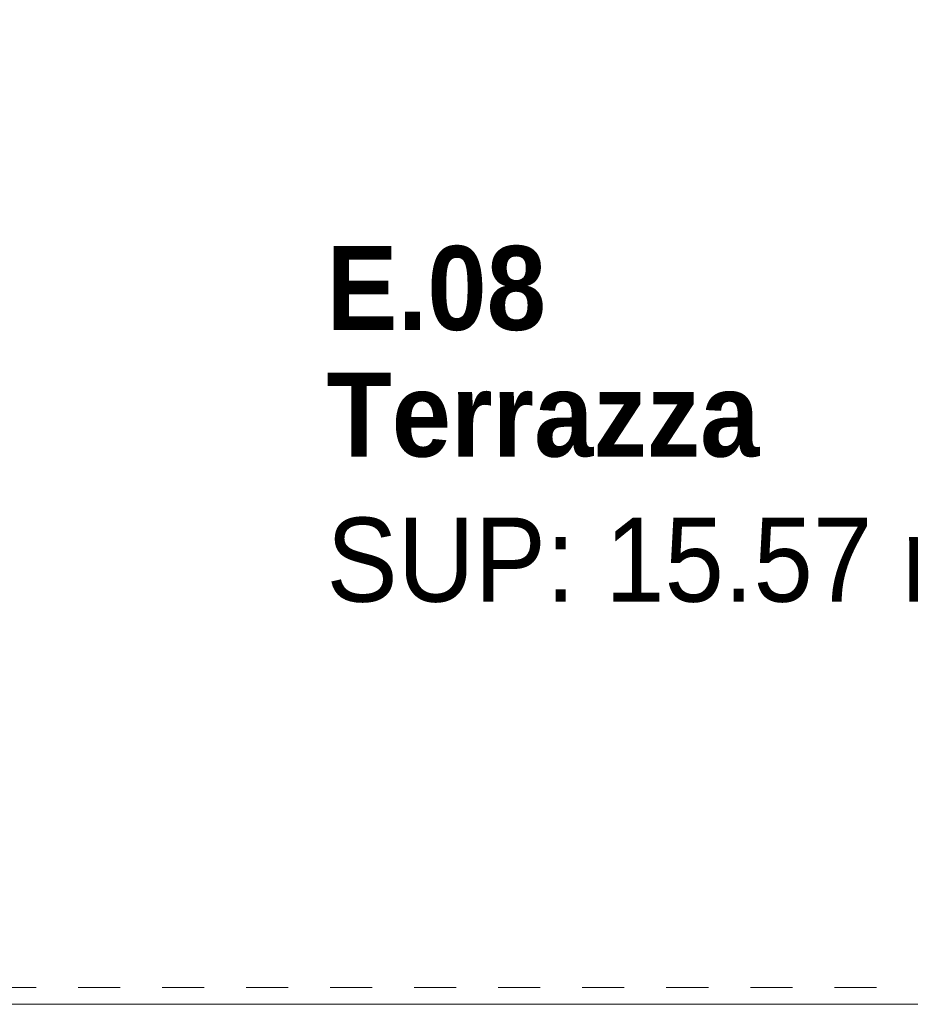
# Model space of a CAD drawing. Header units: metres. Extents: x -7.1 to 26.5, y -14.7 to 18.1.
# Tile 4 of 109: x 5.1 to 7.2, y -6.7 to -4.3. Entities that reach past the tile are written whole.
import ezdxf

# ---------------------------------------------------------------- set-up
doc = ezdxf.new("R2010")
doc.units = ezdxf.units.M
doc.linetypes.add('AUSGEZOGEN', pattern=[0])
doc.linetypes.add('STRICHLINIE_S4', pattern=[0.0055, 0.0035, -0.001, 0, -0.001])
for name, color, linetype in [('XR$1$030 Bodenaufbauten', 7, 'AUSGEZOGEN'), ('XR$1$080 Raumdefinitionen Kontur', 7, 'AUSGEZOGEN'), ('XR$2$080 Raumdefinitionen Text_1', 7, 'AUSGEZOGEN'), ('XR$3$035 Decken', 7, 'AUSGEZOGEN')]:
    doc.layers.add(name, color=color, linetype=linetype)
doc.styles.add('ARIAL', font='arial.ttf')

msp = doc.modelspace()

# ---------------------------------------------------------------- linework, layer by layer
at = {"layer": 'XR$1$030 Bodenaufbauten', "color": 7, "linetype": 'AUSGEZOGEN', "lineweight": 18, "transparency": 33554687}
msp.add_lwpolyline([(1.9518, -6.6565), (22.9518, -6.6565), (22.9518, -3.8565), (1.9518, -3.8565), (1.9518, -6.6565)], close=True, dxfattribs=at)
at = {"layer": 'XR$1$080 Raumdefinitionen Kontur', "color": 8, "linetype": 'AUSGEZOGEN', "lineweight": 13, "transparency": 33554687}
msp.add_lwpolyline([(7.9418, -6.6565), (7.9418, -4.0565), (1.9518, -4.0565), (1.9518, -6.6565), (7.9418, -6.6565)], close=True, dxfattribs=at)
at = {"layer": 'XR$3$035 Decken', "color": 7, "linetype": 'AUSGEZOGEN', "lineweight": 18, "transparency": 33554687}
for points in [[(10.0118, 11.0035), (1.9918, 11.0535), (1.9918, -3.9165), (1.9918, -6.6565), (22.9418, -6.6565), (22.9418, 11.0535), (14.8918, 11.0535), (14.8918, 6.2735), (13.4518, 6.2735), (11.4518, 6.2735), (10.0118, 6.2735), (10.0118, 11.0035)], [(1.9918, -6.6565), (22.9418, -6.6565), (22.9418, -3.7165), (1.9918, -3.7165), (1.9918, -6.6565)]]:
    msp.add_lwpolyline(points, close=True, dxfattribs=at)
at = {"layer": 'XR$3$035 Decken', "color": 8, "linetype": 'STRICHLINIE_S4', "lineweight": 18, "transparency": 33554687}
msp.add_lwpolyline([(2.0518, -6.6165), (22.8518, -6.6165), (22.8518, -4.0765), (2.0518, -4.0765), (2.0518, -6.6165)], close=True, dxfattribs=at)

# ---------------------------------------------------------------- texts
at = {"layer": 'XR$2$080 Raumdefinitionen Text_1', "color": 7, "linetype": 'AUSGEZOGEN', "transparency": 33554687, "insert": (5.843, -4.8517), "char_height": 0.2, "width": 2.151196, "attachment_point": 1, "line_spacing_factor": 0.903614, "style": 'ARIAL'}
msp.add_mtext('\\A1;{\\fArial|b1|i0|c162|p34;\\W0.90909;E.08}\\P{\\fArial|b1|i0|c162|p34;\\W0.90909;Terrazza\\P\\fArial|b0|i0|c162|p34;SUP: 15.57 m\\H0.6x;\\S2^ ;}', dxfattribs=at)

doc.saveas('drawing.dxf')
